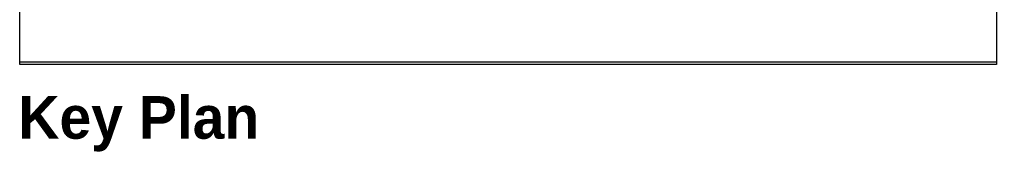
# Model space of a CAD drawing. Header units: millimetres. Extents: x -116878 to 389011, y -1241 to 103546.
# Tile 14 of 104: x 78161 to 85372, y 21614 to 22588. Entities that reach past the tile are written whole.
import ezdxf

# ---------------------------------------------------------------- set-up
doc = ezdxf.new("R2010")
doc.units = ezdxf.units.MM
doc.header["$MEASUREMENT"] = 0
doc.header["$XCLIPFRAME"] = 2
doc.layers.add('00 Grey Dimension', color=252, linetype='Continuous')
doc.layers.add('01 Cut Layer', color=252, linetype='Continuous')
doc.layers.add('AFK_FORMAT', color=252, linetype='Continuous', lineweight=9)
doc.layers.add('layout text', color=252, linetype='Continuous', lineweight=9)
doc.styles.add('AFK_Format', font='txt', dxfattribs={"height": 1})
doc.styles.add('CALIBRI', font='calibri.ttf', dxfattribs={"height": 0.09375})
picture_1 = doc.add_image_def('image1.jpg', size_in_pixel=(805, 754))

# ---------------------------------------------------------------- blocks, each defined once
blk = doc.blocks.new('zw$636F')
at = {"layer": 'layout text', "insert": (11.3555, -8.8343), "char_height": 0.125, "width": 1.258679, "attachment_point": 1, "style": 'CALIBRI'}
blk.add_mtext('{\\fIBM Plex Sans|b1|i0|c0|p34;\\C256;Key Plan}', dxfattribs=at)

msp = doc.modelspace()

# ---------------------------------------------------------------- linework, layer by layer
at = {"layer": '00 Grey Dimension', "color": 8}
msp.add_lwpolyline([(78160.8, 22275.6), (78160.8, 29264.8), (85315.7, 29264.8), (85315.7, 22275.6)], close=True, dxfattribs=at)

# ---------------------------------------------------------------- block references
at = {"layer": 'layout text', "color": 116, "true_color": 0x136734, "xscale": 2500, "yscale": 2500, "zscale": 2500}
msp.add_blockref('zw$636F', (49761.6, 44112.3), dxfattribs=at)

# ---------------------------------------------------------------- texts
at = {"layer": 'AFK_FORMAT', "insert": (123880.9, 22408.5), "char_height": 175.781, "attachment_point": 1, "style": 'AFK_Format'}
msp.add_mtext_dynamic_manual_height_columns('\\pi-221.36571;{\\fIBM Plex Sans|b1|i0|c0|p34;SYS}', width=9.278, gutter_width=125, heights=[0], dxfattribs=at)

# ---------------------------------------------------------------- pictures from other files: only their frames are drawn
at = {"layer": '01 Cut Layer'}
image = msp.add_image(picture_1, insert=(85315.7, 21626), size_in_units=(7638.8, 7154.9), rotation=90, dxfattribs=at)
image.set_boundary_path([(66.235, -0.5), (804.5, 753.5)])

doc.saveas('drawing.dxf')
